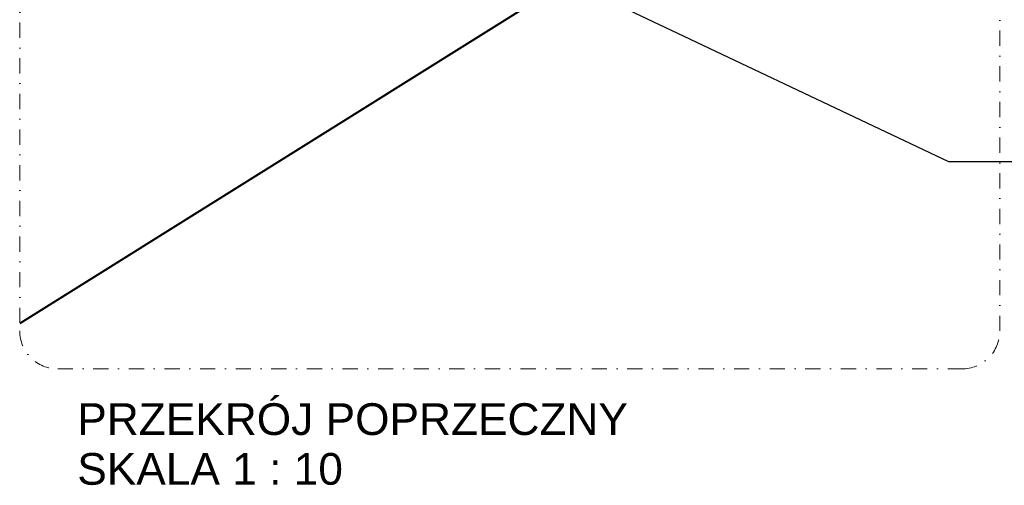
# Model space of a CAD drawing. Header units: millimetres. Extents: x -1898 to 1013, y -439 to 713.
# Tile 2 of 54: x -158 to 619, y -344 to 23. Entities that reach past the tile are written whole.
import ezdxf
from ezdxf import colors
from ezdxf.entities.mleader import LeaderData, LeaderLine
from ezdxf.math import Vec2, Vec3

# ---------------------------------------------------------------- set-up
doc = ezdxf.new("R2010")
doc.units = ezdxf.units.MM
doc.linetypes.add('Dash dot', pattern=[1.4, 0.6, -0.4, 0, -0.4])
for name, color, linetype, lineweight in [('A-ANNO-SYMB', 7, 'Continuous', 9), ('ecoteak_schody', 7, 'Continuous', 40), ('G-ANNO-DIMS', 7, 'Continuous', 9)]:
    doc.layers.add(name, color=color, linetype=linetype, lineweight=lineweight)
doc.styles.add('ID_Arial_skala 1 100', font='arial.ttf', dxfattribs={"height": 25})

# ---------------------------------------------------------------- blocks, each defined once
blk = doc.blocks.new('_Open90')
at = {"color": 0, "linetype": 'ByBlock', "lineweight": -2}
for p, q in [((-0.5, 0.5), (0, 0)), ((0, 0), (-1, 0)), ((0, 0), (-0.5, -0.5))]:
    blk.add_line(p, q, dxfattribs=at)

msp = doc.modelspace()

# ---------------------------------------------------------------- linework, layer by layer
at = {"layer": 'A-ANNO-SYMB', "linetype": 'Dash dot', "ltscale": 20}
msp.add_lwpolyline([(-127.99, -252.61), (585.61, -252.61, 0.414214), (615.61, -222.61), (615.61, 638.68, 0.414214), (585.61, 668.68), (-127.99, 668.68, 0.414214), (-157.99, 638.68), (-157.99, -222.61, 0.414214)], format="xyb", close=True, dxfattribs=at)
at = {"layer": 'ecoteak_schody'}
msp.add_lwpolyline([(615.61, 266.73), (-157.99, -216.83)], dxfattribs=at)

# ---------------------------------------------------------------- texts
at = {"layer": 'G-ANNO-DIMS', "insert": (-112.52, -279.66), "char_height": 25, "width": 579.2019, "attachment_point": 1, "line_spacing_factor": 0.941778, "style": 'ID_Arial_skala 1 100', "bg_fill": 3, "box_fill_scale": 1.25, "bg_fill_color": 256, "bg_fill_true_color": 13158600, "bg_fill_transparency": 0}
msp.add_mtext('PRZEKRÓJ POPRZECZNY \\PSKALA 1 : 10 ', dxfattribs=at)

# ---------------------------------------------------------------- leaders
at = {"layer": 'G-ANNO-DIMS'}
ml = msp.add_multileader_mtext('Standard', dxfattribs=at)
ml.set_content('LEGAR SYSTEMOWY\\PLD5030', color=256, style='ID_Arial_skala 1 100')
ml.set_leader_properties()
ml.set_arrow_properties(name='OPEN90')
ml.build(insert=Vec2(0, 0))
ml.multileader.update_dxf_attribs({"text_right_attachment_type": 6, "dogleg_length": 0.36, "arrow_head_size": 25})
ctx = ml.context
ctx.base_point, ctx.char_height, ctx.arrow_head_size, ctx.landing_gap_size, ctx.plane_origin = Vec3(686.6, -88.96), 25, 25, 0.09, Vec3(528.06, -96.09)
ctx.right_attachment = 6
notes = []
notes.append((ctx, [(0, (1, 1, 0), (575.12, -88.96), (1, 0), 111.48, [(1, [(-0.1, 275.43), (-49.61, 206.69)], 0, [])])]))
ctx.mtext.insert, ctx.mtext.flow_direction = Vec3(686.69, -76.24), 5
for ctx, leaders in notes:
    for number, flags, end, landing, length, lines in leaders:
        leader = LeaderData()
        leader.index, (leader.has_last_leader_line, leader.has_dogleg_vector, leader.attachment_direction) = number, flags
        leader.last_leader_point, leader.dogleg_vector, leader.dogleg_length = Vec3(end), Vec3(landing), length
        for number, points, colour, breaks in lines:
            line = LeaderLine()
            line.index, line.vertices, line.color, line.breaks = number, Vec3.list(points), colors.encode_raw_color(colour), breaks
            leader.lines.append(line)
        ctx.leaders.append(leader)

doc.saveas('drawing.dxf')
